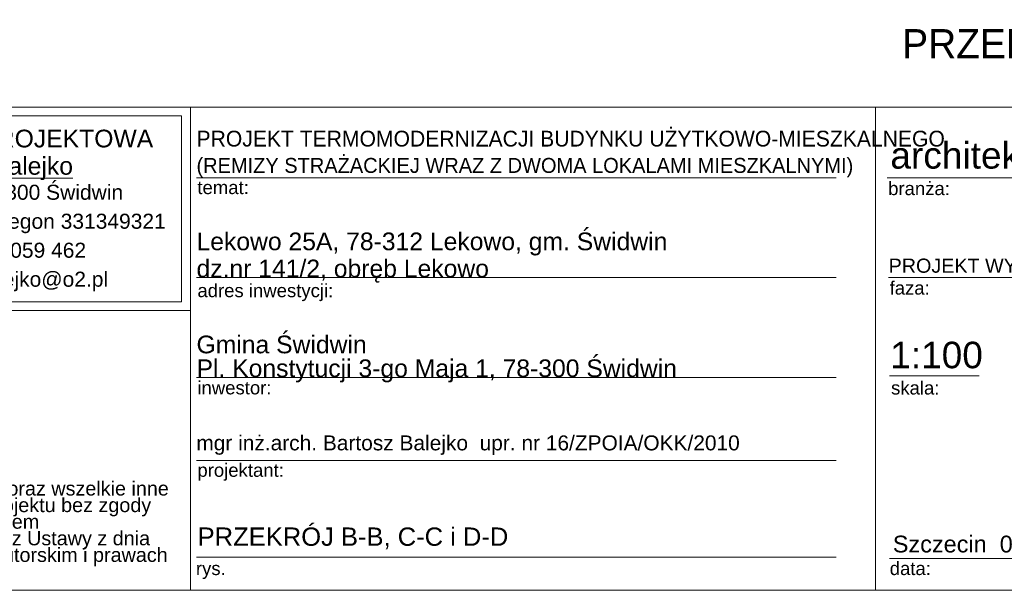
# Model space of a CAD drawing. Extents: x -547885 to -186295, y -25370 to 156194.
# Tile 18 of 256: x -521797 to -509947, y -22870 to -16007. Entities that reach past the tile are written whole.
import ezdxf

# ---------------------------------------------------------------- set-up
doc = ezdxf.new("R2010")
doc.units = 0
doc.header["$MEASUREMENT"] = 0
for name, color, linetype, lineweight in [('Arch opisy_Nr_Pióra__21', 7, 'Continuous', 9), ('ARCH TABELA_Nr_Pióra__1', 7, 'Continuous', 25), ('ARCH TABELA_Nr_Pióra__21', 7, 'Continuous', 9), ('ARCH TABELA_Nr_Pióra__7', 7, 'Continuous', 13)]:
    doc.layers.add(name, color=color, linetype=linetype, lineweight=lineweight)
doc.styles.add('GENERATED_STYLE_3', font='arial.ttf')
doc.styles.add('GENERATED_STYLE_6', font='txt')
doc.styles.add('GENERATED_STYLE_7', font='txt')
doc.styles.add('GENERATED_STYLE_8', font='arial.ttf')
doc.styles.add('GENERATED_STYLE_9', font='arial.ttf')

msp = doc.modelspace()

# ---------------------------------------------------------------- linework, layer by layer
at = {"layer": 'ARCH TABELA_Nr_Pióra__21', "linetype": 'Continuous'}
for p, q in [((-524634.9, -17058.4), (-519741.2, -17058.4)), ((-524634.9, -17058.4), (-507134.9, -17058.4)), ((-519741.2, -17058.4), (-519741.2, -22869.6)), ((-519741.2, -19505.3), (-519741.2, -17058.4)), ((-511496.6, -17058.4), (-511496.6, -22869.6)), ((-524528.5, -17164.8), (-519847.6, -17164.8)), ((-519847.6, -19398.9), (-519847.6, -17164.8)), ((-519741.2, -22869.6), (-519741.2, -17458.4)), ((-519669, -17908.4), (-511969.2, -17908.4)), ((-511357.2, -17908.4), (-507457.9, -17908.4)), ((-519669, -19108.4), (-511969.2, -19108.4)), ((-511339.8, -19108.4), (-507457.9, -19108.4)), ((-524528.5, -19398.9), (-519847.6, -19398.9)), ((-524634.9, -19505.3), (-519741.2, -19505.3)), ((-519669, -20308.4), (-511969.2, -20308.4)), ((-511328, -20291.1), (-510248.4, -20291.1)), ((-519669, -21308.4), (-511969.2, -21308.4)), ((-519669, -22469.6), (-511969.2, -22469.6)), ((-511328, -22487.2), (-509046.2, -22487.2)), ((-507134.9, -22869.6), (-547884.9, -22869.6)), ((-524634.9, -22869.6), (-519741.2, -22869.6)), ((-507134.9, -22869.6), (-519741.2, -22869.6))]:
    msp.add_line(p, q, dxfattribs=at)

# ---------------------------------------------------------------- texts
at = {"layer": 'Arch opisy_Nr_Pióra__21', "linetype": 'Continuous', "insert": (-507769.7, -16120), "char_height": 350, "attachment_point": 3, "style": 'GENERATED_STYLE_6'}
msp.add_mtext('{PRZEKRÓJ B-B}', dxfattribs=at)
at = {"layer": 'ARCH TABELA_Nr_Pióra__1', "linetype": 'Continuous', "insert": (-519669, -17903.7), "char_height": 190, "attachment_point": 7, "line_spacing_factor": 1.033421, "style": 'GENERATED_STYLE_7'}
msp.add_mtext('{\\pt22543.3;PROJEKT TERMOMODERNIZACJI BUDYNKU UŻYTKOWO-MIESZKALNEGO\\P\\pt22543.3;\\H0.947368x;(REMIZY STRAŻACKIEJ WRAZ Z DWOMA LOKALAMI MIESZKALNYMI)}', dxfattribs=at)
at = {"layer": 'ARCH TABELA_Nr_Pióra__1', "linetype": 'Continuous', "attachment_point": 1}
for s, insert, char_height, style in [('{PROJEKT WYKONAWCZY}', (-511339.8, -18880.2), 170, 'GENERATED_STYLE_8'), ('{PRZEKRÓJ B-B, C-C i D-D}', (-519655.2, -22114.3), 220, 'GENERATED_STYLE_9')]:
    msp.add_mtext(s, dxfattribs=dict(at, insert=insert, char_height=char_height, style=style))
at = {"layer": 'ARCH TABELA_Nr_Pióra__21', "linetype": 'Continuous', "insert": (-519669, -20369.7), "char_height": 212.766, "attachment_point": 7, "line_spacing_factor": 0.807442, "style": 'GENERATED_STYLE_8'}
msp.add_mtext('{Gmina Świdwin\\PPl. Konstytucji 3-go Maja 1, 78-300 Świdwin}', dxfattribs=at)
at = {"layer": 'ARCH TABELA_Nr_Pióra__7', "linetype": 'Continuous', "char_height": 212.766}
for s, insert, attachment_point, line_spacing_factor, style in [('{PRACOWNIA PROJEKTOWA\\P\\LBartosz Balejko}', (-522188, -17329.8), 2, 0.926719, 'GENERATED_STYLE_3'), ('{Lekowo 25A, 78-312 Lekowo, gm. Świdwin\\Pdz.nr 141/2, obręb Lekowo}', (-519669, -19169.7), 7, 0.918867, 'GENERATED_STYLE_8')]:
    msp.add_mtext(s, dxfattribs=dict(at, insert=insert, attachment_point=attachment_point, line_spacing_factor=line_spacing_factor, style=style))
at = {"layer": 'ARCH TABELA_Nr_Pióra__7', "linetype": 'Continuous', "attachment_point": 1, "style": 'GENERATED_STYLE_8'}
for s, insert, char_height in [('{architektura}', (-511318.6, -17478.8), 319.16), ('{temat:}', (-519658.3, -17944.9), 159.58), ('{branża:}', (-511345.4, -17957.2), 159.58), ('{adres inwestycji:}', (-519658.3, -19184.6), 159.58), ('{faza:}', (-511328, -19153.5), 159.58), ('{1:100}', (-511320.7, -19879.9), 319.16), ('{inwestor:}', (-519658.3, -20353.5), 159.58), ('{skala:}', (-511310.3, -20355.4), 159.58), ('{mgr inż.arch. Bartosz Balejko  upr. nr 16/ZPOIA/OKK/2010}', (-519671.2, -21006.6), 180), ('{projektant:}', (-519658.3, -21344.9), 159.58), ('{Szczecin  04.2025}', (-511289.3, -22212.3), 202.128), ('{data:}', (-511326.6, -22526.8), 159.58), ('{rys.}', (-519676.2, -22526.8), 159.58)]:
    msp.add_mtext(s, dxfattribs=dict(at, insert=insert, char_height=char_height))
at = {"layer": 'ARCH TABELA_Nr_Pióra__7', "linetype": 'Continuous', "style": 'GENERATED_STYLE_8'}
for s, insert, char_height, width, attachment_point, line_spacing_factor in [('{ul.Różana 6, 78-300 Świdwin\\PNIP 672-168-25-82 Regon 331349321\\Ptel.: +48 501 059 462\\Pmail: bartekbalejko@o2.pl}', (-522188, -17991.7), 180.852, 4680.851, 2, 1.156383), ('{UWAGA:\\PKopiowanie, publikacje oraz wszelkie inne formy wykorzystania projektu bez zgody autorów będą naruszeniem przepisówwynikających z Ustawy z dnia 4.02.1994 r. o prawie autorskim i prawach pokrewnych.}', (-524429.7, -21359.9), 170.2128, 4483.408, 1, 0.703415)]:
    msp.add_mtext(s, dxfattribs=dict(at, insert=insert, char_height=char_height, width=width, attachment_point=attachment_point, line_spacing_factor=line_spacing_factor))

doc.saveas('drawing.dxf')
